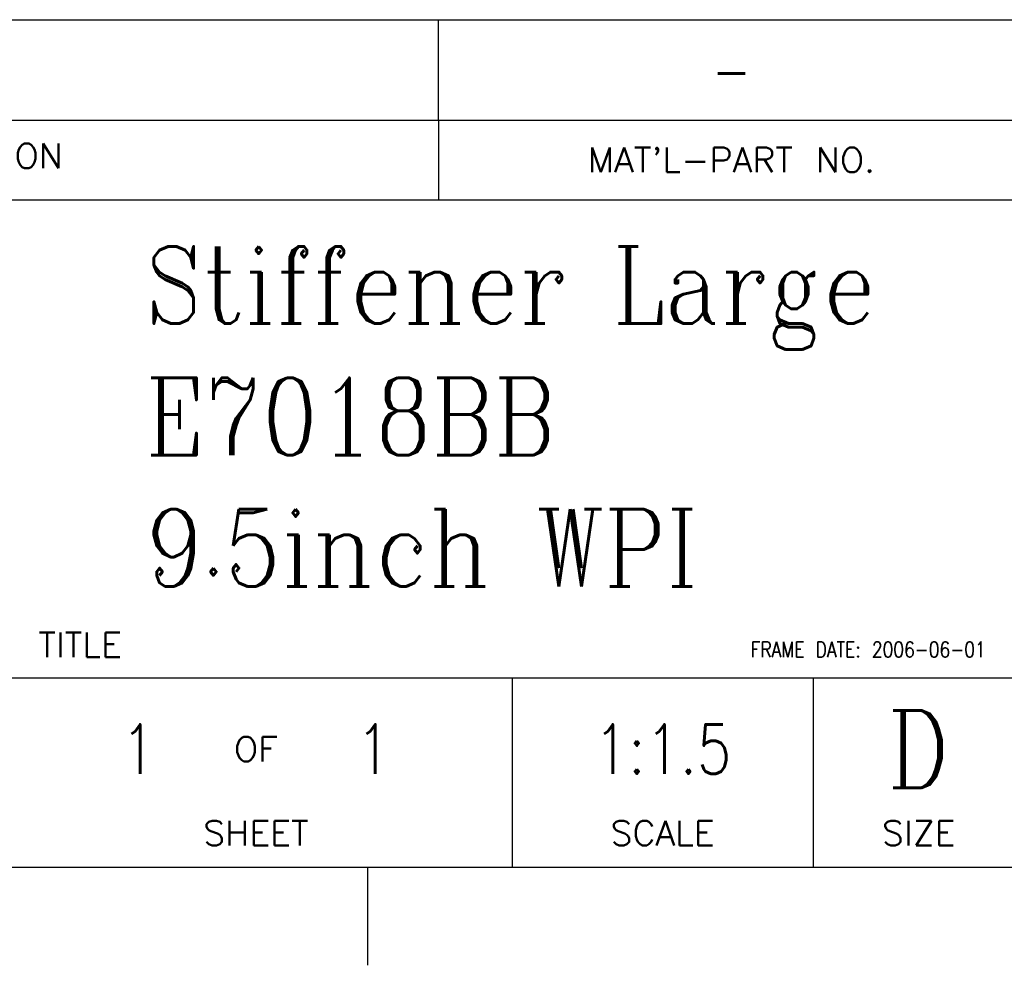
# Model space of a CAD drawing. Header units: inches. Extents: x -429 to 435, y -270 to 288.
# Tile 15 of 20: x 300 to 363, y -270 to -209. Entities that reach past the tile are written whole.
import ezdxf

# ---------------------------------------------------------------- set-up
doc = ezdxf.new("R2010")
doc.units = ezdxf.units.IN
doc.layers.add('1', color=7, linetype='Continuous')
doc.styles.add('CONVERTER_16', font='txt.shx', dxfattribs={"width": 1.035})
doc.styles.add('CONVERTER_17', font='txt.shx', dxfattribs={"width": 0.72})
doc.styles.add('CONVERTER_18', font='txt.shx', dxfattribs={"width": 0.81})
doc.styles.add('CONVERTER_20', font='complex.shx', dxfattribs={"width": 0.855})

# ---------------------------------------------------------------- blocks, each defined once
blk = doc.blocks.new('BOM', base_point=(228.441, -226.172))
at = {"color": 4, "linetype": 'Continuous'}
for p, q in [((224.111, -209.112), (428.502, -209.112)), ((326.719, -215.612), (326.719, -209.112)), ((224.111, -215.612), (428.502, -215.612)), ((326.719, -215.612), (326.719, -220.771))]:
    blk.add_line(p, q, dxfattribs=at)
at = {"color": 3, "char_height": 3.2, "line_spacing_factor": 1.020408, "style": 'CONVERTER_17'}
for s, insert, attachment_point in [('Aluminium Plate 12.0mm THK', (246.842, -210.762), 1), ('-', (345.662, -210.762), 2)]:
    blk.add_mtext(s, dxfattribs=dict(at, insert=insert, attachment_point=attachment_point))
at = {"color": 4, "char_height": 1.6, "attachment_point": 5, "line_spacing_factor": 1.12545, "style": 'CONVERTER_16'}
for s, insert in [('PART/MATERIAL-DESCRIPTION', (285.956, -218.192)), ("MAT'L-PART NO.", (345.662, -218.192))]:
    blk.add_mtext(s, dxfattribs=dict(at, insert=insert))
blk = doc.blocks.new('Drawing_Grid_Zones', base_point=(-419.346, -254.88))
at = {"layer": '1', "color": 4, "linetype": 'Continuous'}
blk.add_line((322.139, -270.315), (322.139, -263.965), dxfattribs=at)
blk = doc.blocks.new('D_Size_Verigy_Frame', base_point=(-419.346, -254.88))
at = {"color": 7, "linetype": 'Continuous'}
for p, q in [((224.111, -220.771), (428.502, -220.771)), ((364.605, -251.728), (298.342, -251.728))]:
    blk.add_line(p, q, dxfattribs=at)
at = {"color": 4, "linetype": 'Continuous'}
blk.add_line((331.474, -251.728), (331.474, -263.965), dxfattribs=at)
at = {"layer": '1', "color": 4, "linetype": 'Continuous'}
blk.add_line((350.951, -251.728), (350.951, -263.965), dxfattribs=at)
at = {"layer": '1', "color": 7, "linetype": 'Continuous'}
blk.add_line((-419.398, -263.965), (425.502, -263.965), dxfattribs=at)
at = {"layer": '1'}
for name, p in [('Drawing_Grid_Zones', (-419.346, -254.88)), ('BOM', (228.441, -226.172))]:
    blk.add_blockref(name, p, dxfattribs=at)
at = {"color": 4, "style": 'CONVERTER_16', "width": 1.035}
blk.add_text('TITLE', height=1.6, dxfattribs=at).set_placement((300.842, -250.378))
at = {"color": 3, "line_spacing_factor": 1.020408}
for s, insert, char_height, attachment_point, style in [('Stiffener Large\\PE7018BB\\P9.5inch WPI', (307.758, -234.788), 5, 4, 'CONVERTER_20'), ('1', (307.308, -256.321), 3.2, 5, 'CONVERTER_18'), ('1', (322.508, -256.321), 3.2, 5, 'CONVERTER_18'), ('1:1.5', (341.212, -256.321), 3.2, 5, 'CONVERTER_18')]:
    blk.add_mtext(s, dxfattribs=dict(at, insert=insert, char_height=char_height, attachment_point=attachment_point, style=style))
at = {"color": 4}
for s, insert, char_height, attachment_point, line_spacing_factor, style in [('FRAME DATE: 2006-06-01', (362.105, -250.378), 1, 9, 1.020408, 'CONVERTER_18'), ('D', (357.778, -256.321), 5, 5, 1.020408, 'CONVERTER_20'), ('OF', (314.908, -256.321), 1.6, 5, 1.12545, 'CONVERTER_16'), ('SHEET', (314.908, -262.556), 1.6, 8, 1.12545, 'CONVERTER_16'), ('SCALE', (341.212, -262.556), 1.6, 8, 1.12545, 'CONVERTER_16'), ('SIZE', (357.778, -262.556), 1.6, 8, 1.12545, 'CONVERTER_16')]:
    blk.add_mtext(s, dxfattribs=dict(at, insert=insert, char_height=char_height, attachment_point=attachment_point, line_spacing_factor=line_spacing_factor, style=style))

msp = doc.modelspace()

# ---------------------------------------------------------------- block references
msp.add_blockref('D_Size_Verigy_Frame', (-419.346, -254.88))

doc.saveas('drawing.dxf')
